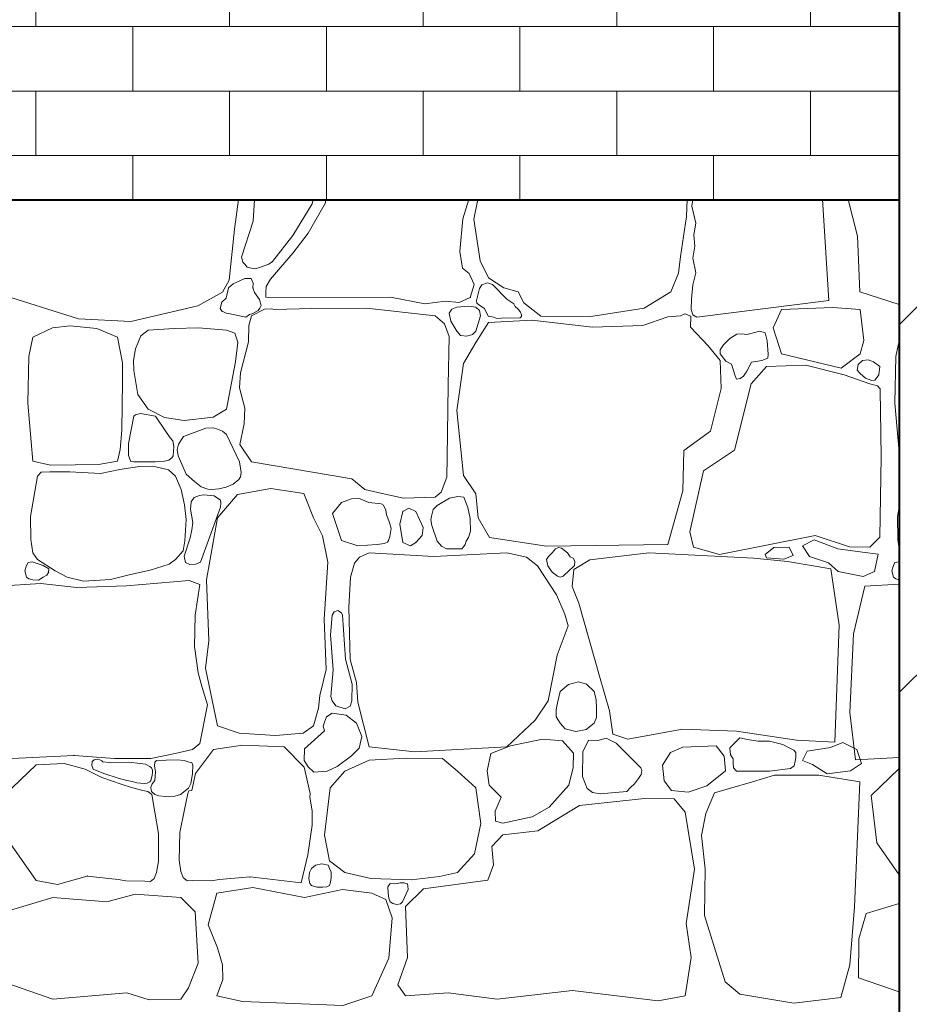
# Model space of a CAD drawing. Header units: millimetres. Extents: x 67877 to 166263, y -957 to 33454.
# Tile 25 of 98: x 76717 to 77641, y 3525 to 4547. Entities that reach past the tile are written whole.
import ezdxf

# ---------------------------------------------------------------- set-up
doc = ezdxf.new("R2010")
doc.units = ezdxf.units.MM
doc.linetypes.add('Wipeout_Contour', pattern=[1000, 0, -1000])
for name, color, linetype, lineweight in [('0_Nr_pióra__102', 9, 'Continuous', 5), ('0_Nr_pióra__2', 8, 'Continuous', 5), ('_elementy3d_Nr_pióra__102', 9, 'Continuous', 5), ('_elementy3d_Nr_pióra__2', 8, 'Continuous', 5), ('inw_schody zewnętrzne_Nr_pióra__1', 7, 'Continuous', 13), ('inw_schody zewnętrzne_Nr_pióra__27', 7, 'Continuous', 40)]:
    doc.layers.add(name, color=color, linetype=linetype, lineweight=lineweight)
doc.layers.add('_elementy3d', color=7, linetype='Continuous')
doc.layers.add('inw_schody zewnętrzne', color=7, linetype='Continuous')

# ---------------------------------------------------------------- blocks, each defined once
blk = doc.blocks.new('*X24', base_point=(739731.4, 4226.7))
at = {"layer": '_elementy3d_Nr_pióra__102', "linetype": 'Continuous'}
for p, q in [((765206.4, 1498), (765202.2, 1467)), ((765222.8, 1498), (765221.6, 1475.4)), ((765262.7, 1460.6), (765282.8, 1493.5)), ((765296.6, 1494.5), (765278.6, 1462.8)), ((765282.8, 1493.5), (765283.7, 1498)), ((765296.8, 1498), (765296.6, 1494.5)), ((765439.1, 1477.9), (765445.6, 1498)), ((765454.9, 1498), (765450.5, 1477.4)), ((765671.6, 1480.1), (765672.1, 1498)), ((765678.1, 1498), (765677, 1490.9)), ((765819.1, 1393), (765812.8, 1498)), ((765849, 1459.9), (765839.4, 1498)), ((765677, 1490.9), (765681, 1473.4)), ((765221.6, 1475.4), (765209.6, 1438)), ((765436.1, 1444), (765439.1, 1477.9)), ((765450.5, 1477.4), (765457.4, 1434.1)), ((765665.2, 1438.8), (765671.6, 1480.1)), ((765681, 1473.4), (765679.1, 1461.3)), ((765202.2, 1467), (765196.6, 1414)), ((765278.6, 1462.8), (765262.7, 1442)), ((765241.7, 1433.6), (765262.7, 1460.6)), ((765679.1, 1461.3), (765680.2, 1449.4)), ((765851.3, 1401.9), (765849, 1459.9)), ((765262.7, 1442), (765239.7, 1415.3)), ((765438.8, 1426.6), (765436.1, 1444)), ((765680.2, 1449.4), (765678, 1437)), ((765209.6, 1438), (765210.9, 1432.7)), ((765210.9, 1432.7), (765212.9, 1430.6)), ((765237.8, 1430.8), (765241.7, 1433.6)), ((765457.4, 1434.1), (765465.8, 1416.7)), ((765663.2, 1421.4), (765665.2, 1438.8)), ((765678, 1437), (765681.3, 1421.8)), ((765212.9, 1430.6), (765215.2, 1427.6)), ((765215.2, 1427.6), (765218, 1427.1)), ((765218, 1427.1), (765223.5, 1426)), ((765223.5, 1426), (765228, 1427.4)), ((765228, 1427.4), (765237.8, 1430.8)), ((765445.8, 1421.2), (765438.8, 1426.6)), ((765451, 1409.8), (765445.8, 1421.2)), ((765655.3, 1402.1), (765663.2, 1421.4)), ((765681.3, 1421.8), (765677.9, 1409.4)), ((765196.6, 1414), (765189.9, 1401.6)), ((765207.8, 1413.6), (765200.7, 1410.5)), ((765213, 1415.9), (765207.8, 1413.6)), ((765219.6, 1415.7), (765213, 1415.9)), ((765221.7, 1410.9), (765219.6, 1415.7)), ((765221.4, 1406.1), (765221.7, 1410.9)), ((765239.7, 1415.3), (765235.2, 1407.7)), ((765465, 1411.4), (765459, 1409.3)), ((765470.2, 1409.8), (765465, 1411.4)), ((765465.8, 1416.7), (765481.9, 1406.1)), ((765040.3, 1373.9), (764951.3, 1401.9)), ((765189.9, 1401.6), (765164.3, 1387.5)), ((765196, 1406.1), (765193.6, 1395.3)), ((765200.7, 1410.5), (765196, 1406.1)), ((765223.1, 1401.2), (765221.4, 1406.1)), ((765228.3, 1394.2), (765223.1, 1401.2)), ((765234.7, 1401.4), (765234.6, 1396.6)), ((765235.2, 1407.7), (765234.7, 1401.4)), ((765447, 1396.2), (765451, 1409.8)), ((765456.7, 1405.6), (765453.6, 1393.2)), ((765459, 1409.3), (765456.7, 1405.6)), ((765484.8, 1394.5), (765470.2, 1409.8)), ((765481.9, 1406.1), (765496.8, 1402.1)), ((765496.8, 1402.1), (765502.5, 1390.5)), ((765627.5, 1385), (765655.3, 1402.1)), ((765677.9, 1409.4), (765676.8, 1394.3)), ((765892.2, 1389), (765851.3, 1401.9)), ((765188.9, 1391.4), (765187.4, 1384.8)), ((765193.6, 1395.3), (765188.9, 1391.4)), ((765229.8, 1388), (765228.3, 1394.2)), ((765234.6, 1396.6), (765237.2, 1396.2)), ((765237.2, 1396.2), (765364, 1396.4)), ((765364, 1396.4), (765399.9, 1389.5)), ((765399.9, 1389.5), (765421.2, 1392.5)), ((765421.2, 1392.5), (765435.3, 1391)), ((765435.3, 1391), (765447, 1396.2)), ((765453.6, 1393.2), (765453.8, 1390.2)), ((765487.9, 1392.2), (765484.8, 1394.5)), ((765492.2, 1389.5), (765487.9, 1392.2)), ((765502.5, 1390.5), (765520.1, 1376.9)), ((765676.8, 1394.3), (765676.3, 1383.6)), ((765682.3, 1375.9), (765819.1, 1393)), ((765164.3, 1387.5), (765094.5, 1371.3)), ((765187.4, 1384.8), (765189.4, 1381.6)), ((765189.4, 1381.6), (765190.7, 1381.2)), ((765190.7, 1381.2), (765193.4, 1379.8)), ((765233.5, 1384), (765219.9, 1377.1)), ((765221.4, 1379.6), (765226.9, 1382.6)), ((765226.9, 1382.6), (765228.6, 1385.1)), ((765228.6, 1385.1), (765229.8, 1388)), ((765240.4, 1384.4), (765233.5, 1384)), ((765243.6, 1383.8), (765240.4, 1384.4)), ((765282, 1384.8), (765243.6, 1383.8)), ((765339.3, 1385), (765282, 1384.8)), ((765410.6, 1377.1), (765339.3, 1385)), ((765427.7, 1384), (765425, 1380)), ((765425, 1380), (765426.7, 1371.5)), ((765432.9, 1386), (765427.7, 1384)), ((765445.5, 1387.3), (765432.9, 1386)), ((765452.9, 1386), (765445.5, 1387.3)), ((765456.5, 1382.6), (765452.9, 1386)), ((765453.8, 1390.2), (765455.7, 1388.5)), ((765455.7, 1388.5), (765461.8, 1384.8)), ((765457.5, 1377.2), (765456.5, 1382.6)), ((765461.8, 1384.8), (765465.7, 1376.8)), ((765493.7, 1386.7), (765492.2, 1389.5)), ((765496.8, 1384.1), (765493.7, 1386.7)), ((765499, 1380.9), (765496.8, 1384.1)), ((765500.3, 1378.2), (765499, 1380.9)), ((765572.1, 1376.4), (765627.5, 1385)), ((765676.3, 1383.6), (765678, 1378)), ((765770, 1383.6), (765761.4, 1364.6)), ((765823.3, 1385.6), (765770, 1383.6)), ((765851.7, 1383.6), (765823.3, 1385.6)), ((765855.7, 1351.4), (765851.7, 1383.6)), ((765094.5, 1371.3), (765040.3, 1373.9)), ((765193.4, 1379.8), (765196, 1379.6)), ((765196, 1379.6), (765213.8, 1375.6)), ((765213.8, 1375.6), (765217.8, 1378.5)), ((765219.9, 1377.1), (765217, 1367.2)), ((765217.8, 1378.5), (765221.4, 1379.6)), ((765420.1, 1368.7), (765410.6, 1377.1)), ((765426.7, 1371.5), (765432.9, 1361.3)), ((765452.9, 1361.3), (765457.5, 1377.2)), ((765465.8, 1370.2), (765452.9, 1349.6)), ((765465.7, 1376.8), (765471.2, 1375.6)), ((765510.9, 1372.7), (765465.8, 1370.2)), ((765471.2, 1375.6), (765474.6, 1374.3)), ((765474.6, 1374.3), (765479.5, 1374.6)), ((765479.5, 1374.6), (765498.9, 1375.1)), ((765498.9, 1375.1), (765500.3, 1376.3)), ((765500.3, 1376.3), (765500.3, 1378.2)), ((765573.8, 1365.5), (765510.9, 1372.7)), ((765520.1, 1376.9), (765572.1, 1376.4)), ((765652.1, 1376.1), (765626.1, 1367.2)), ((765665.1, 1377), (765652.1, 1376.1)), ((765669.6, 1379.3), (765665.1, 1377)), ((765675.9, 1376.6), (765669.6, 1379.3)), ((765675.6, 1365.5), (765675.9, 1376.6)), ((765678, 1378), (765682.3, 1375.9)), ((765013.4, 1364.6), (764993, 1355.1)), ((765031.6, 1366.7), (765013.4, 1364.6)), ((765059.4, 1364), (765031.6, 1366.7)), ((765080.8, 1355.1), (765059.4, 1364)), ((765112.5, 1362.2), (765105.1, 1356.3)), ((765139.5, 1364), (765112.5, 1362.2)), ((765164.7, 1364.8), (765139.5, 1364)), ((765194, 1362.2), (765164.7, 1364.8)), ((765202.7, 1359), (765194, 1362.2)), ((765217, 1367.2), (765216.7, 1350)), ((765425.2, 1355.7), (765420.1, 1368.7)), ((765432.9, 1361.3), (765436.9, 1356.6)), ((765449.4, 1357.9), (765452.9, 1361.3)), ((765626.1, 1367.2), (765573.8, 1365.5)), ((765693.9, 1345.9), (765675.6, 1365.5)), ((765747.5, 1361.3), (765734.1, 1357.8)), ((765753.1, 1359.4), (765747.5, 1361.3)), ((765761.4, 1364.6), (765770, 1337.6)), ((764993, 1355.1), (764988.7, 1334.9)), ((765086, 1328.3), (765080.8, 1355.1)), ((765105.1, 1356.3), (765099.5, 1342.7)), ((765205.8, 1349.7), (765202.7, 1359)), ((765203.4, 1329.2), (765205.8, 1349.7)), ((765216.7, 1350), (765208.5, 1317.9)), ((765423.9, 1305.2), (765425.2, 1355.7)), ((765436.9, 1356.6), (765443.4, 1355.9)), ((765452.9, 1349.6), (765440.1, 1327.8)), ((765443.4, 1355.9), (765449.4, 1357.9)), ((765716.5, 1353.6), (765709.8, 1346.9)), ((765723.8, 1358.2), (765716.5, 1353.6)), ((765728.4, 1358.3), (765723.8, 1358.2)), ((765734.1, 1357.8), (765728.4, 1358.3)), ((765755.3, 1351), (765753.1, 1359.4)), ((765756.2, 1337.4), (765755.3, 1351)), ((765851.7, 1337.6), (765855.7, 1351.4)), ((765892.2, 1351.3), (765888.7, 1334.9)), ((765099.5, 1342.7), (765097.4, 1330.6)), ((765706.3, 1330.8), (765693.9, 1345.9)), ((765709.8, 1346.9), (765706.3, 1341.8)), ((765706.3, 1341.8), (765706.3, 1337.6)), ((764988.7, 1334.9), (764987.8, 1286.4)), ((765097.4, 1330.6), (765097.7, 1320.5)), ((765194, 1280.2), (765203.4, 1329.2)), ((765706.3, 1337.6), (765712.2, 1330)), ((765707.3, 1301.8), (765706.3, 1330.8)), ((765712.2, 1330), (765718.2, 1327)), ((765734.1, 1319.6), (765739.1, 1328.9)), ((765739.1, 1328.9), (765749.7, 1330.7)), ((765749.7, 1330.7), (765755.9, 1333.3)), ((765755.9, 1333.3), (765756.2, 1337.4)), ((765770, 1337.6), (765831.9, 1322.9)), ((765831.9, 1322.9), (765851.7, 1337.6)), ((765849.6, 1326.7), (765854, 1330.7)), ((765854, 1330.7), (765860, 1331.4)), ((765860, 1331.4), (765865.5, 1329.5)), ((765865.5, 1329.5), (765872.2, 1324.4)), ((765888.7, 1334.9), (765887.8, 1286.4)), ((765085.8, 1308.5), (765086, 1328.3)), ((765097.7, 1320.5), (765101.7, 1295.3)), ((765440.1, 1327.8), (765432.9, 1279)), ((765718.2, 1327), (765721.9, 1314.7)), ((765730.6, 1314.6), (765734.1, 1319.6)), ((765754.4, 1324.4), (765738.5, 1306.5)), ((765795.5, 1325.8), (765754.4, 1324.4)), ((765835.1, 1315.7), (765795.5, 1325.8)), ((765848.6, 1320.8), (765849.6, 1326.7)), ((765851.7, 1317.1), (765848.6, 1320.8)), ((765872.2, 1324.4), (765871, 1315.8)), ((765085.1, 1258.3), (765085.8, 1308.5)), ((765208.5, 1317.9), (765207.5, 1302.3)), ((765721.9, 1314.7), (765723.3, 1311.4)), ((765723.3, 1311.4), (765727.2, 1311.9)), ((765727.2, 1311.9), (765730.6, 1314.6)), ((765861.9, 1306.5), (765835.1, 1315.7)), ((765857.2, 1312.4), (765851.7, 1317.1)), ((765863.9, 1310), (765857.2, 1312.4)), ((765866.9, 1310.4), (765863.9, 1310)), ((765868.5, 1312.1), (765866.9, 1310.4)), ((765871, 1315.8), (765868.5, 1312.1)), ((765207.5, 1302.3), (765212.9, 1281.3)), ((765423.1, 1229.9), (765423.9, 1305.2)), ((765696.2, 1257.5), (765707.3, 1301.8)), ((765738.5, 1306.5), (765721.2, 1237.7)), ((765869.9, 1304.3), (765861.9, 1306.5)), ((765872.4, 1301.2), (765869.9, 1304.3)), ((765872.5, 1298.8), (765872.4, 1301.2)), ((765872.8, 1278.5), (765872.5, 1298.8)), ((765101.7, 1295.3), (765112.5, 1280.2)), ((764987.8, 1286.4), (764993, 1226.2)), ((765112.5, 1280.2), (765129.4, 1271.6)), ((765179.9, 1271.9), (765194, 1280.2)), ((765212.9, 1281.3), (765212.1, 1264.9)), ((765432.9, 1279), (765439.8, 1211.4)), ((765873.7, 1230.7), (765872.8, 1278.5)), ((765887.8, 1286.4), (765892.2, 1235.5)), ((765097.7, 1273.1), (765092.3, 1244.7)), ((765099.5, 1274.3), (765097.7, 1273.1)), ((765104.7, 1275.8), (765099.5, 1274.3)), ((765120.3, 1273.1), (765104.7, 1275.8)), ((765130.9, 1257), (765120.3, 1273.1)), ((765129.4, 1271.6), (765149.9, 1268.4)), ((765149.9, 1268.4), (765179.9, 1271.9)), ((765083.6, 1238.3), (765085.1, 1258.3)), ((765172.3, 1260.5), (765149.3, 1252)), ((765179.9, 1260.8), (765172.3, 1260.5)), ((765184.7, 1259.6), (765179.9, 1260.8)), ((765189.7, 1257.4), (765184.7, 1259.6)), ((765193.9, 1254), (765189.7, 1257.4)), ((765212.1, 1264.9), (765207.7, 1243.4)), ((765668.7, 1237.2), (765696.2, 1257.5)), ((765135.5, 1250.6), (765130.9, 1257)), ((765138.2, 1247.4), (765135.5, 1250.6)), ((765139.1, 1241.4), (765138.2, 1247.4)), ((765149.3, 1252), (765144, 1243.9)), ((765207.4, 1225.4), (765193.9, 1254)), ((765080.8, 1226.2), (765083.6, 1238.3)), ((765092.3, 1244.7), (765092.2, 1232.5)), ((765138.4, 1231.6), (765139.1, 1241.4)), ((765144, 1243.9), (765142.7, 1238.5)), ((765142.7, 1238.5), (765143.7, 1231.8)), ((765207.7, 1243.4), (765219.9, 1225.5)), ((765667.7, 1195.3), (765668.7, 1237.2)), ((765721.2, 1237.7), (765689, 1216.1)), ((765092.2, 1232.5), (765093.7, 1228.3)), ((765093.7, 1228.3), (765094.7, 1225.9)), ((765129.6, 1226.2), (765133.9, 1227.3)), ((765133.9, 1227.3), (765137.2, 1229.6)), ((765137.2, 1229.6), (765138.4, 1231.6)), ((765143.7, 1231.8), (765152, 1212.7)), ((765422.7, 1209.7), (765423.1, 1229.9)), ((765872.3, 1147.3), (765873.7, 1230.7)), ((764993, 1226.2), (765011.3, 1222.1)), ((765011.3, 1222.1), (765036.7, 1222.5)), ((765036.7, 1222.5), (765060.9, 1222.6)), ((765060.9, 1222.6), (765080.8, 1226.2)), ((765083.2, 1217.7), (765063.2, 1213.3)), ((765103.5, 1220.6), (765083.2, 1217.7)), ((765094.7, 1225.9), (765097.7, 1225.4)), ((765097.7, 1225.4), (765120.3, 1225.4)), ((765120.6, 1220.3), (765103.5, 1220.6)), ((765120.3, 1225.4), (765129.6, 1226.2)), ((765133.8, 1217.3), (765120.6, 1220.3)), ((765140.9, 1210.5), (765133.8, 1217.3)), ((765209.1, 1214.5), (765207.4, 1225.4)), ((765219.9, 1225.5), (765323.9, 1207.8)), ((764997.8, 1210.5), (764990.5, 1168.7)), ((765001.5, 1214.7), (764997.8, 1210.5)), ((765010.5, 1215), (765001.5, 1214.7)), ((765031.4, 1215.3), (765010.5, 1215)), ((765063.2, 1213.3), (765031.4, 1215.3)), ((765146.8, 1196.9), (765140.9, 1210.5)), ((765152, 1212.7), (765160.8, 1205)), ((765200.7, 1202.3), (765206.7, 1207.2)), ((765206.7, 1207.2), (765208.5, 1209.8)), ((765208.5, 1209.8), (765209.1, 1214.5)), ((765323.9, 1207.8), (765337.6, 1196.9)), ((765416.6, 1194), (765422.7, 1209.7)), ((765439.8, 1211.4), (765452.7, 1192.3)), ((765689, 1216.1), (765674.9, 1153)), ((765150.2, 1180.8), (765146.8, 1196.9)), ((765160.8, 1205), (765167.7, 1199.6)), ((765167.7, 1199.6), (765174.6, 1197.1)), ((765174.6, 1197.1), (765178.8, 1196.8)), ((765178.8, 1196.8), (765186, 1197.4)), ((765186, 1197.4), (765193.6, 1199.2)), ((765193.6, 1199.2), (765200.7, 1202.3)), ((765239.9, 1198), (765205.3, 1191.6)), ((765274.1, 1192.6), (765239.9, 1198)), ((765337.6, 1196.9), (765355.4, 1192.8)), ((765160.4, 1188.5), (765157.3, 1184.1)), ((765165.7, 1190.6), (765160.4, 1188.5)), ((765170.4, 1191.2), (765165.7, 1190.6)), ((765181, 1190.1), (765170.4, 1191.2)), ((765187.8, 1185.6), (765181, 1190.1)), ((765205.3, 1191.6), (765184.7, 1167.3)), ((765284.3, 1167.3), (765274.1, 1192.6)), ((765323.8, 1187), (765313.2, 1183.4)), ((765331.8, 1187.6), (765323.8, 1187)), ((765333.5, 1186.9), (765331.8, 1187.6)), ((765341.5, 1183.4), (765333.5, 1186.9)), ((765355.4, 1192.8), (765377.5, 1187.8)), ((765377.5, 1187.8), (765410.6, 1188.9)), ((765410.6, 1188.9), (765416.6, 1194)), ((765425.3, 1187.7), (765412.6, 1180.2)), ((765434, 1189.6), (765425.3, 1187.7)), ((765440.2, 1188.8), (765434, 1189.6)), ((765442.8, 1182.7), (765440.2, 1188.8)), ((765452.7, 1192.3), (765455.2, 1167.3)), ((765652.1, 1139.8), (765667.7, 1195.3)), ((765152.1, 1165.6), (765150.2, 1180.8)), ((765157.3, 1184.1), (765156.6, 1176.5)), ((765156.6, 1176.5), (765158.9, 1162.5)), ((765166.9, 1121.5), (765187.6, 1178.5)), ((765187.6, 1178.5), (765188, 1182.8)), ((765188, 1182.8), (765187.8, 1185.6)), ((765313.2, 1183.4), (765304.1, 1171.8)), ((765354.4, 1181.9), (765341.5, 1183.4)), ((765356.8, 1180.7), (765354.4, 1181.9)), ((765359.2, 1175.2), (765356.8, 1180.7)), ((765383.2, 1177.3), (765377.1, 1174)), ((765390.3, 1174), (765383.2, 1177.3)), ((765408.5, 1175.9), (765406.9, 1170.6)), ((765412.6, 1180.2), (765408.5, 1175.9)), ((765444.6, 1178), (765442.8, 1182.7)), ((765446.7, 1166.7), (765444.6, 1178)), ((765892.2, 1178.6), (765890.5, 1168.7)), ((764990.5, 1168.7), (764990.8, 1144.9)), ((765150.5, 1143.5), (765152.1, 1165.6)), ((765184.7, 1167.3), (765173.1, 1102.9)), ((765293.4, 1148.7), (765284.3, 1167.3)), ((765304.1, 1171.8), (765313.2, 1144)), ((765360.1, 1170.5), (765359.2, 1175.2)), ((765363.2, 1162.4), (765360.1, 1170.5)), ((765377.1, 1174), (765373.9, 1160.9)), ((765398.2, 1157.2), (765390.3, 1174)), ((765406.9, 1170.6), (765406.2, 1165.3)), ((765447.2, 1153.4), (765446.7, 1166.7)), ((765455.2, 1167.3), (765466.8, 1147)), ((765890.5, 1168.7), (765890.8, 1144.9)), ((765158.9, 1162.5), (765157.8, 1155)), ((765364.8, 1156.4), (765363.2, 1162.4)), ((765363.5, 1148), (765364.8, 1156.4)), ((765373.9, 1160.9), (765377.1, 1141.8)), ((765397, 1149.2), (765398.2, 1157.2)), ((765406.2, 1165.3), (765407.1, 1159.4)), ((765407.1, 1159.4), (765412.6, 1143.1)), ((764990.8, 1144.9), (764992.8, 1130.9)), ((765156.2, 1146.5), (765150.1, 1127.6)), ((765157.8, 1155), (765156.2, 1146.5)), ((765299.1, 1121.5), (765293.4, 1148.7)), ((765362, 1144), (765363.5, 1148)), ((765390.3, 1141.8), (765397, 1149.2)), ((765442.8, 1143.1), (765445, 1146.9)), ((765445, 1146.9), (765447.2, 1153.4)), ((765466.8, 1147), (765526, 1137.9)), ((765674.9, 1153), (765678.6, 1136.9)), ((765705.8, 1129.4), (765804.9, 1149.2)), ((765804.9, 1149.2), (765840.6, 1137.4)), ((765861.9, 1136.9), (765872.3, 1147.3)), ((765890.8, 1144.9), (765892.2, 1135.1)), ((765148.9, 1133), (765150.5, 1143.5)), ((765313.2, 1144), (765330.1, 1138.3)), ((765330.1, 1138.3), (765350.4, 1139.6)), ((765350.4, 1139.6), (765357.5, 1140.8)), ((765357.5, 1140.8), (765361, 1142.2)), ((765361, 1142.2), (765362, 1144)), ((765377.1, 1141.8), (765385, 1138.5)), ((765385, 1138.5), (765390.3, 1141.8)), ((765412.6, 1143.1), (765417.2, 1138.1)), ((765417.2, 1138.1), (765422.4, 1135.2)), ((765422.4, 1135.2), (765429.9, 1135.2)), ((765429.9, 1135.2), (765438.1, 1135.3)), ((765438.1, 1135.3), (765439.8, 1137.4)), ((765439.8, 1137.4), (765441.5, 1139.7)), ((765441.5, 1139.7), (765442.8, 1143.1)), ((765526, 1137.9), (765652.1, 1139.8)), ((765535.3, 1135.2), (765531.9, 1130.9)), ((765538.4, 1136.5), (765535.3, 1135.2)), ((765541.6, 1135.9), (765538.4, 1136.5)), ((765548, 1130.9), (765541.6, 1135.9)), ((765678.6, 1136.9), (765705.8, 1129.4)), ((765753.1, 1129.2), (765762.2, 1136.6)), ((765762.2, 1136.6), (765778.1, 1137.1)), ((765778.1, 1137.1), (765782.2, 1128.3)), ((765804, 1144.5), (765791.9, 1138.3)), ((765791.9, 1138.3), (765799, 1127.1)), ((765828.7, 1135.1), (765804, 1144.5)), ((765854, 1131.6), (765828.7, 1135.1)), ((765840.6, 1137.4), (765861.9, 1136.9)), ((764992.8, 1130.9), (764997.8, 1124)), ((765140.9, 1124), (765148.9, 1133)), ((765150.1, 1127.6), (765151.5, 1121.2)), ((765332.1, 1126.5), (765326.9, 1120.5)), ((765342, 1130.9), (765332.1, 1126.5)), ((765409.3, 1127.2), (765342, 1130.9)), ((765484.8, 1130.9), (765409.3, 1127.2)), ((765505.4, 1126.5), (765484.8, 1130.9)), ((765516.8, 1117.5), (765505.4, 1126.5)), ((765528.3, 1127.2), (765526.2, 1124)), ((765531.9, 1130.9), (765528.3, 1127.2)), ((765550.8, 1127), (765548, 1130.9)), ((765553.7, 1125.5), (765550.8, 1127)), ((765555.6, 1122.3), (765553.7, 1125.5)), ((765632.3, 1130.9), (765571.1, 1123.7)), ((765741.5, 1125.5), (765632.3, 1130.9)), ((765776.4, 1122.2), (765741.5, 1125.5)), ((765754.5, 1126), (765753.1, 1129.2)), ((765772.5, 1124.5), (765754.5, 1126)), ((765782.2, 1128.3), (765772.5, 1124.5)), ((765799, 1127.1), (765818.7, 1120.7)), ((765870.5, 1129.8), (765854, 1131.6)), ((765866.7, 1111.8), (765870.5, 1129.8)), ((764986.2, 1117.9), (764984.6, 1112.4)), ((764987.9, 1121), (764986.2, 1117.9)), ((764992, 1121.6), (764987.9, 1121)), ((765003.7, 1117.9), (764992, 1121.6)), ((764997.8, 1124), (765016.1, 1112.5)), ((765009.3, 1114.3), (765003.7, 1117.9)), ((765009, 1110.6), (765009.3, 1114.3)), ((765114.8, 1113), (765134.3, 1119.3)), ((765134.3, 1119.3), (765140.9, 1124)), ((765151.5, 1121.2), (765155.7, 1119)), ((765155.7, 1119), (765161.9, 1119.3)), ((765161.9, 1119.3), (765166.9, 1121.5)), ((765295.4, 1062.3), (765299.1, 1121.5)), ((765326.9, 1120.5), (765322.7, 1105.7)), ((765536.4, 1087.6), (765516.8, 1117.5)), ((765526.2, 1124), (765527.4, 1117.7)), ((765527.4, 1117.7), (765531.9, 1111.1)), ((765548, 1111.1), (765555.1, 1118)), ((765571.1, 1123.7), (765554.5, 1113.8)), ((765555.1, 1118), (765555.6, 1122.3)), ((765821.2, 1114.4), (765776.4, 1122.2)), ((765818.7, 1120.7), (765829, 1111.8)), ((765830.1, 1056.1), (765821.2, 1114.4)), ((765886.2, 1117.9), (765884.6, 1112.4)), ((765887.9, 1121), (765886.2, 1117.9)), ((765892, 1121.6), (765887.9, 1121)), ((765892.2, 1121.5), (765892, 1121.6)), ((764984.6, 1112.4), (764986.2, 1105.8)), ((764986.2, 1105.8), (764988.7, 1104)), ((764988.7, 1104), (764992.7, 1103.1)), ((764998.6, 1102.8), (765003.7, 1105.8)), ((765003.7, 1105.8), (765007.4, 1107.9)), ((765007.4, 1107.9), (765009, 1110.6)), ((765016.1, 1112.5), (765028.4, 1105.8)), ((765028.4, 1105.8), (765045.4, 1101.8)), ((765073.3, 1103.4), (765094.3, 1108.5)), ((765094.3, 1108.5), (765114.8, 1113)), ((765322.7, 1105.7), (765320.9, 1074.4)), ((765531.9, 1111.1), (765537.5, 1106.7)), ((765537.5, 1106.7), (765540.4, 1105.9)), ((765540.4, 1105.9), (765543.3, 1106.7)), ((765543.3, 1106.7), (765545.4, 1108.8)), ((765545.4, 1108.8), (765548, 1111.1)), ((765554.5, 1113.8), (765552.7, 1096.2)), ((765829, 1111.8), (765854.9, 1106.5)), ((765854.9, 1106.5), (765866.7, 1111.8)), ((765884.6, 1112.4), (765886.2, 1105.8)), ((765886.2, 1105.8), (765888.7, 1104)), ((765888.7, 1104), (765892.2, 1103.2)), ((765001.3, 1099.3), (764956.5, 1096.5)), ((764992.7, 1103.1), (764998.6, 1102.8)), ((765038.6, 1095.1), (765001.3, 1099.3)), ((765090.1, 1096.8), (765038.6, 1095.1)), ((765045.4, 1101.8), (765073.3, 1103.4)), ((765155.3, 1102.4), (765090.1, 1096.8)), ((765166.2, 1098.3), (765155.3, 1102.4)), ((765161.2, 1066.2), (765166.2, 1098.3)), ((765173.1, 1102.9), (765175.5, 1039.8)), ((765552.7, 1096.2), (765559.8, 1078.7)), ((765856.5, 1096.5), (765844.8, 1046.8)), ((765892.2, 1098.7), (765856.5, 1096.5)), ((765545.1, 1067.3), (765536.4, 1087.6)), ((765320.9, 1074.4), (765322.2, 1020.2)), ((765559.8, 1078.7), (765581.2, 1002.9)), ((765160.7, 1033.7), (765161.2, 1066.2)), ((765303.6, 1066.2), (765301.8, 1046.1)), ((765305.5, 1069.8), (765303.6, 1066.2)), ((765309.4, 1071.2), (765305.5, 1069.8)), ((765313.2, 1068.7), (765309.4, 1071.2)), ((765314.2, 1066.2), (765313.2, 1068.7)), ((765317.4, 1020.8), (765314.2, 1066.2)), ((765548.5, 1055.4), (765545.1, 1067.3)), ((765297.4, 1009.8), (765295.4, 1062.3)), ((765537.1, 1024.9), (765548.5, 1055.4)), ((765825.4, 934.5), (765830.1, 1056.1)), ((765301.8, 1046.1), (765304.5, 1009.6)), ((765844.8, 1046.8), (765840.9, 965.4)), ((765164.5, 1006.5), (765160.7, 1033.7)), ((765175.5, 1039.8), (765172.1, 1011.3)), ((765527.7, 977.4), (765537.1, 1024.9)), ((765324.2, 994.8), (765317.4, 1020.8)), ((765322.2, 1020.2), (765328.8, 996.4)), ((765168.7, 991.4), (765164.5, 1006.5)), ((765172.1, 1011.3), (765184.7, 951.3)), ((765290.7, 982.8), (765297.4, 1009.8)), ((765304.5, 1009.6), (765302.3, 982)), ((765581.2, 1002.9), (765591.6, 967.2)), ((765324, 977.4), (765324.2, 994.8)), ((765328.8, 996.4), (765330.1, 975.9)), ((765549, 994.4), (765540.2, 987.2)), ((765559.2, 997.3), (765549, 994.4)), ((765567.5, 994.8), (765559.2, 997.3)), ((765575.5, 987.2), (765567.5, 994.8)), ((765174, 973.4), (765168.7, 991.4)), ((765289.5, 969.9), (765290.7, 982.8)), ((765302.3, 982), (765303.6, 977.4)), ((765540.2, 987.2), (765537.4, 975.5)), ((765577.8, 978.6), (765575.5, 987.2)), ((765166.2, 933), (765174, 973.4)), ((765303.6, 977.4), (765307.3, 972.2)), ((765307.3, 972.2), (765317.2, 969.1)), ((765317.2, 969.1), (765322.3, 971.8)), ((765322.3, 971.8), (765324, 977.4)), ((765330.1, 975.9), (765342, 929.6)), ((765514.4, 957.3), (765527.7, 977.4)), ((765537.4, 975.5), (765536.3, 968.3)), ((765578, 969.2), (765577.8, 978.6)), ((765284.3, 951.3), (765289.5, 969.9)), ((765303.6, 964.6), (765297.6, 960.7)), ((765311, 963.7), (765303.6, 964.6)), ((765318, 962.6), (765311, 963.7)), ((765329, 954.3), (765318, 962.6)), ((765536.3, 968.3), (765536.2, 960.8)), ((765578.1, 960.2), (765578, 969.2)), ((765591.6, 967.2), (765595.1, 942.7)), ((765840.9, 965.4), (765846.9, 916.3)), ((765184.7, 951.3), (765207, 943.7)), ((765273.4, 943.7), (765284.3, 951.3)), ((765295.7, 955.3), (765294.4, 951.1)), ((765294.4, 951.1), (765295.7, 946.1)), ((765297.6, 960.7), (765295.7, 955.3)), ((765334.4, 940.3), (765329, 954.3)), ((765484.8, 929.6), (765514.4, 957.3)), ((765536.2, 960.8), (765540.2, 954.1)), ((765540.2, 954.1), (765545.5, 948.4)), ((765567.3, 947.7), (765575.5, 954.1)), ((765575.5, 954.1), (765578.1, 960.2)), ((765207, 943.7), (765244.6, 941.4)), ((765244.6, 941.4), (765273.4, 943.7)), ((765295.7, 946.1), (765275, 927.7)), ((765545.5, 948.4), (765556.6, 945.7)), ((765556.6, 945.7), (765567.3, 947.7)), ((765595.1, 942.7), (765610.7, 937.5)), ((765610.7, 937.5), (765667.2, 947.9)), ((765667.2, 947.9), (765723.4, 945.9)), ((765723.4, 945.9), (765785.6, 936.5)), ((765158.7, 927), (765166.2, 933)), ((765180.5, 926.8), (765210.5, 931.5)), ((765210.5, 931.5), (765253.6, 929.6)), ((765331.6, 928.2), (765334.4, 940.3)), ((765488.8, 930.8), (765468.3, 922.6)), ((765521.8, 937.7), (765488.8, 930.8)), ((765542.8, 936), (765521.8, 937.7)), ((765554, 923.1), (765542.8, 936)), ((765569.6, 936.7), (765564, 924.4)), ((765579.3, 936.4), (765569.6, 936.7)), ((765587.9, 938.6), (765579.3, 936.4)), ((765598.3, 933.5), (765587.9, 938.6)), ((765624.1, 907.8), (765598.3, 933.5)), ((765702.3, 930.8), (765667.7, 929.3)), ((765710.5, 920.1), (765702.3, 930.8)), ((765723.4, 935.7), (765716.5, 928.6)), ((765726.9, 939.1), (765723.4, 935.7)), ((765734.8, 937.3), (765726.9, 939.1)), ((765745.5, 935.5), (765734.8, 937.3)), ((765757.6, 935.7), (765745.5, 935.5)), ((765771.3, 932.1), (765757.6, 935.7)), ((765777.2, 928.9), (765771.3, 932.1)), ((765785.6, 936.5), (765825.4, 934.5)), ((765820.8, 928.8), (765833.8, 934.3)), ((765833.8, 934.3), (765848.3, 927)), ((764946.9, 916.3), (765035.6, 920.8)), ((765035.6, 920.8), (765077.7, 917.7)), ((765115.5, 917.7), (765140.5, 922.7)), ((765140.5, 922.7), (765158.7, 927)), ((765161.6, 902.1), (765180.5, 926.8)), ((765253.6, 929.6), (765274.5, 908.5)), ((765275, 927.7), (765274.4, 915.5)), ((765308.9, 909.2), (765323.6, 920.4)), ((765323.6, 920.4), (765331.6, 928.2)), ((765342, 929.6), (765389.3, 924.6)), ((765389.3, 924.6), (765484.8, 929.6)), ((765468.3, 922.6), (765464.6, 904.7)), ((765553.7, 908.3), (765554, 923.1)), ((765564, 924.4), (765563.6, 898.8)), ((765654.8, 923.9), (765646.5, 910.5)), ((765667.7, 929.3), (765654.8, 923.9)), ((765711.9, 904.6), (765710.5, 920.1)), ((765716.5, 928.6), (765717.1, 921.5)), ((765717.1, 921.5), (765719.9, 917.3)), ((765782.8, 926.1), (765777.2, 928.9)), ((765784.9, 923.8), (765782.8, 926.1)), ((765784.9, 918.7), (765784.9, 923.8)), ((765791.9, 915.5), (765796.6, 925.2)), ((765796.6, 925.2), (765820.8, 928.8)), ((765848.3, 927), (765853, 912.2)), ((764996.3, 910.9), (764963, 879.2)), ((765025.4, 912.5), (764996.3, 910.9)), ((765047.2, 906.6), (765025.4, 912.5)), ((765054.6, 914.3), (765054, 910.4)), ((765054, 910.4), (765055.6, 906.6)), ((765056.4, 916.3), (765054.6, 914.3)), ((765060, 916.7), (765056.4, 916.3)), ((765062.5, 916.2), (765060, 916.7)), ((765064.5, 915.2), (765062.5, 916.2)), ((765065.6, 914.1), (765064.5, 915.2)), ((765072, 913.5), (765065.6, 914.1)), ((765091.9, 913.6), (765072, 913.5)), ((765077.7, 917.7), (765115.5, 917.7)), ((765104.7, 912.4), (765091.9, 913.6)), ((765109.7, 911.6), (765104.7, 912.4)), ((765114.3, 909.4), (765109.7, 911.6)), ((765119.4, 913.6), (765119.1, 909.8)), ((765119.1, 909.8), (765120.3, 903.8)), ((765121.2, 915.4), (765119.4, 913.6)), ((765123.4, 915.2), (765121.2, 915.4)), ((765131.4, 915.7), (765123.4, 915.2)), ((765142.6, 916.3), (765131.4, 915.7)), ((765149.9, 915.6), (765142.6, 916.3)), ((765155.3, 913.6), (765149.9, 915.6)), ((765157.8, 913.3), (765155.3, 913.6)), ((765159, 910.6), (765157.8, 913.3)), ((765158.6, 901.6), (765159, 910.6)), ((765274.4, 915.5), (765278.7, 908.9)), ((765342, 915.9), (765316.7, 904.3)), ((765379.6, 917.9), (765342, 915.9)), ((765418.3, 917.7), (765379.6, 917.9)), ((765433.6, 904.3), (765418.3, 917.7)), ((765646.5, 910.5), (765648.1, 894.4)), ((765719.9, 917.3), (765719.8, 912.9)), ((765719.8, 912.9), (765720.4, 907.9)), ((765779.3, 907.2), (765783.3, 909.9)), ((765783.3, 909.9), (765784.4, 914.7)), ((765784.4, 914.7), (765784.9, 918.7)), ((765802.4, 911.2), (765791.9, 915.5)), ((765817.6, 901.8), (765802.4, 911.2)), ((765853, 912.2), (765841.8, 904.7)), ((765846.9, 916.3), (765892.2, 918.6)), ((765064.4, 897.8), (765047.2, 906.6)), ((765055.6, 906.6), (765066.4, 902.1)), ((765066.4, 902.1), (765081.4, 897.2)), ((765116.1, 907.8), (765114.3, 909.4)), ((765117.2, 905.6), (765116.1, 907.8)), ((765116.1, 897), (765116.7, 900.4)), ((765116.7, 900.4), (765117, 903)), ((765117, 903), (765117.2, 905.6)), ((765120.3, 903.8), (765119.6, 894.8)), ((765157, 891.7), (765158.6, 901.6)), ((765157.8, 884.3), (765161.6, 902.1)), ((765274.5, 908.5), (765280.9, 881.1)), ((765278.7, 908.9), (765284.6, 903.2)), ((765284.6, 903.2), (765298.4, 904.3)), ((765298.4, 904.3), (765308.9, 909.2)), ((765316.7, 904.3), (765301.6, 887.2)), ((765452.9, 887), (765433.6, 904.3)), ((765464.6, 904.7), (765466.6, 889.7)), ((765549.4, 889.8), (765553.7, 908.3)), ((765621.6, 896.7), (765624.4, 900.9)), ((765625, 905.1), (765624.1, 907.8)), ((765624.4, 900.9), (765625, 905.1)), ((765692.7, 889.2), (765711.9, 904.6)), ((765720.4, 907.9), (765723.4, 904.5)), ((765723.4, 904.5), (765757.6, 904.5)), ((765762.8, 900.3), (765740, 893.4)), ((765757.6, 904.5), (765779.3, 907.2)), ((765785.8, 900.3), (765762.8, 900.3)), ((765808.8, 900.3), (765785.8, 900.3)), ((765851.4, 893.3), (765808.8, 900.3)), ((765841.8, 904.7), (765817.6, 901.8)), ((765892.2, 907), (765863, 879.2)), ((765084.4, 890.9), (765064.4, 897.8)), ((765081.4, 897.2), (765090.5, 894.8)), ((765095.4, 887.6), (765084.4, 890.9)), ((765090.5, 894.8), (765096.2, 893.8)), ((765096.2, 893.8), (765100.8, 892.3)), ((765100.8, 892.3), (765108.3, 891.6)), ((765108.3, 891.6), (765111.7, 891.9)), ((765111.7, 891.9), (765114.3, 893.2)), ((765114.3, 893.2), (765115.5, 894.8)), ((765116.8, 891.4), (765115.2, 887.4)), ((765115.5, 894.8), (765116.1, 897)), ((765119.6, 894.8), (765116.8, 891.4)), ((765154.6, 886.7), (765157, 891.7)), ((765466.6, 889.7), (765478.9, 877.5)), ((765529, 867.1), (765549.4, 889.8)), ((765563.6, 898.8), (765568.2, 886.3)), ((765613.2, 887.4), (765617.4, 891.2)), ((765617.4, 891.2), (765621.6, 896.7)), ((765648.1, 894.4), (765656, 884.2)), ((765740, 893.4), (765716, 886.5)), ((765845.8, 763.7), (765851.4, 893.3)), ((765107.2, 884.4), (765095.4, 887.6)), ((765112.3, 883.4), (765107.2, 884.4)), ((765116.3, 880.2), (765112.3, 883.4)), ((765115.2, 887.4), (765116, 883.2)), ((765116, 883.2), (765119.4, 880.2)), ((765119.4, 861.8), (765116.3, 880.2)), ((765119.4, 880.2), (765123.8, 878.9)), ((765140.1, 878.3), (765146.2, 880.2)), ((765146.2, 880.2), (765154.6, 886.7)), ((765150.1, 862.8), (765153.7, 881.1)), ((765153.7, 881.1), (765154.8, 884)), ((765154.8, 884), (765157.8, 884.3)), ((765280.9, 881.1), (765280.4, 877.4)), ((765301.6, 887.2), (765295.7, 837.9)), ((765458.1, 850), (765452.9, 887)), ((765568.2, 886.3), (765573.9, 882.1)), ((765573.9, 882.1), (765581.7, 880.8)), ((765581.7, 880.8), (765609.5, 883.4)), ((765609.5, 883.4), (765613.3, 887.6)), ((765656, 884.2), (765673.1, 882.5)), ((765673.1, 882.5), (765692.7, 889.2)), ((765700.6, 881.8), (765691.5, 860.3)), ((765716, 886.5), (765700.6, 881.8)), ((765863, 879.2), (765868.9, 830.1)), ((765123.8, 878.9), (765130.8, 878.2)), ((765130.8, 878.2), (765140.1, 878.3)), ((765280.4, 877.4), (765282.8, 863.3)), ((765478.9, 877.5), (765472.7, 862.9)), ((765627.8, 876.1), (765560.4, 868.6)), ((765658.8, 875.6), (765627.8, 876.1)), ((765670.1, 861.8), (765658.8, 875.6)), ((765123.4, 839.7), (765119.4, 861.8)), ((765145.6, 840.8), (765150.1, 862.8)), ((765282.8, 863.3), (765283, 848.4)), ((765472.7, 862.9), (765473, 852.5)), ((765511.1, 857), (765529, 867.1)), ((765560.4, 868.6), (765517.1, 842.4)), ((765679.8, 802.7), (765670.1, 861.8)), ((765691.5, 860.3), (765687, 837.7)), ((765451.4, 818.6), (765458.1, 850)), ((765473, 852.5), (765480.9, 850.3)), ((765480.9, 850.3), (765511.1, 857)), ((765123.4, 810.8), (765123.4, 839.7)), ((765144.8, 812), (765145.6, 840.8)), ((765283, 848.4), (765278.4, 817.5)), ((765517.1, 842.4), (765480.9, 838.2)), ((764968.9, 830.1), (764996.3, 790.9)), ((765295.7, 837.9), (765300.9, 811.4)), ((765480.9, 838.2), (765469.3, 826.3)), ((765687, 837.7), (765690.9, 802.9)), ((765868.9, 830.1), (765892.2, 796.7)), ((765433.6, 799.3), (765451.4, 818.6)), ((765469.3, 826.3), (765471, 807)), ((765121.3, 799.2), (765123.4, 810.8)), ((765146.5, 800.3), (765144.8, 812)), ((765278.4, 817.5), (765271.3, 788.6)), ((765292.9, 808.3), (765286.2, 806.8)), ((765299.5, 806.8), (765292.9, 808.3)), ((765300.9, 811.4), (765316.7, 799.3)), ((765118.8, 792.9), (765121.3, 799.2)), ((765148.8, 793.9), (765146.5, 800.3)), ((765280, 799.1), (765279.5, 792.8)), ((765282.3, 803.2), (765280, 799.1)), ((765286.2, 806.8), (765282.3, 803.2)), ((765300.9, 803.2), (765299.5, 806.8)), ((765302.4, 799.4), (765300.9, 803.2)), ((765302.6, 794.1), (765302.4, 799.4)), ((765316.7, 799.3), (765343.7, 792.8)), ((765415, 795.1), (765433.6, 799.3)), ((765471, 807), (765465.3, 791.3)), ((765671.1, 746.3), (765679.8, 802.7)), ((765690.9, 802.9), (765690, 754.4)), ((764996.3, 790.9), (765018.5, 786.6)), ((765018.5, 786.6), (765049.4, 795.5)), ((765049.4, 795.5), (765081.3, 791.9)), ((765081.3, 791.9), (765089.3, 790.5)), ((765089.3, 790.5), (765109.2, 790.1)), ((765109.2, 790.1), (765114.3, 789.5)), ((765114.3, 789.5), (765116.3, 790.9)), ((765116.3, 790.9), (765118.8, 792.9)), ((765151.3, 791.8), (765148.8, 793.9)), ((765153.3, 790.5), (765151.3, 791.8)), ((765158.4, 790.9), (765153.3, 790.5)), ((765178.3, 790.7), (765158.4, 790.9)), ((765186.3, 792), (765178.3, 790.7)), ((765218.3, 794.6), (765186.3, 792)), ((765271.3, 788.6), (765218.3, 794.6)), ((765279.5, 792.8), (765280.4, 787.9)), ((765280.4, 787.9), (765282.3, 785.7)), ((765300.9, 785.7), (765301.8, 789)), ((765301.8, 789), (765302.6, 794.1)), ((765343.7, 792.8), (765385.6, 791.6)), ((765363.8, 787.9), (765361.5, 784.4)), ((765369.2, 787.4), (765363.8, 787.9)), ((765374.2, 788.5), (765369.2, 787.4)), ((765378.4, 788.4), (765374.2, 788.5)), ((765379.7, 787.9), (765378.4, 788.4)), ((765381.7, 787.6), (765379.7, 787.9)), ((765382.3, 785.1), (765381.7, 787.6)), ((765385.6, 791.6), (765415, 795.1)), ((765465.3, 791.3), (765398.4, 782.2)), ((765174.8, 745), (765184, 777.7)), ((765184, 777.7), (765221.4, 783.7)), ((765221.4, 783.7), (765274.9, 773.3)), ((765274.9, 773.3), (765314.2, 781.4)), ((765282.3, 785.7), (765287.6, 783.8)), ((765287.6, 783.8), (765293.9, 783.8)), ((765293.9, 783.8), (765297.9, 784.2)), ((765297.9, 784.2), (765300.9, 785.7)), ((765314.2, 781.4), (765344.7, 777.7)), ((765344.7, 777.7), (765359.3, 771)), ((765361.5, 784.4), (765361.8, 777.8)), ((765361.8, 777.8), (765362.3, 772.5)), ((765376.6, 768.8), (765382.4, 781.7)), ((765398.4, 782.2), (765379.6, 763.9)), ((765382.4, 781.7), (765382.3, 785.1)), ((765013.5, 773.3), (764958, 756.7)), ((765069.5, 768.6), (765013.5, 773.3)), ((765099, 776.7), (765069.5, 768.6)), ((765146.6, 773.3), (765099, 776.7)), ((765161.4, 758.4), (765146.6, 773.3)), ((765359.3, 771), (765365.8, 752)), ((765362.3, 772.5), (765363.8, 768.8)), ((765363.8, 768.8), (765366.5, 766.9)), ((765366.5, 766.9), (765370.6, 766.1)), ((765374.4, 766.6), (765376.6, 768.8)), ((765892.2, 766.9), (765858, 756.7)), ((765164.6, 705.2), (765161.4, 758.4)), ((765370.6, 766.1), (765374.4, 766.6)), ((765379.6, 763.9), (765381.9, 710.9)), ((765841.1, 703.5), (765845.8, 763.7)), ((765858, 756.7), (765850.5, 730.2)), ((765365.8, 752), (765362.5, 710.4)), ((765676.3, 710.9), (765671.1, 746.3)), ((765690, 754.4), (765711.5, 685.8)), ((765184.7, 721), (765174.8, 745)), ((765850.5, 730.2), (765850, 689.9)), ((765189.9, 703.4), (765184.7, 721)), ((765362.5, 710.4), (765344.7, 671)), ((765381.9, 710.9), (765371.9, 682.6)), ((765670.1, 671), (765676.3, 710.9)), ((765154.5, 679.6), (765164.6, 705.2)), ((765190.1, 688.1), (765189.9, 703.4)), ((765831.7, 669.4), (765841.1, 703.5)), ((764950, 689.9), (765013.5, 667.8)), ((765184, 671), (765190.1, 688.1)), ((765711.5, 685.8), (765726.9, 673)), ((765850, 689.9), (765892.2, 675.2)), ((765146.6, 667.8), (765154.5, 679.6)), ((765371.9, 682.6), (765379.6, 671)), ((765475, 667.8), (765553.2, 676.7)), ((765553.2, 676.7), (765641.9, 666)), ((765013.5, 667.8), (765090.6, 674.4)), ((765090.6, 674.4), (765113.6, 667)), ((765113.6, 667), (765146.6, 667.8)), ((765210.5, 665.3), (765184, 671)), ((765254.8, 663.5), (765210.5, 665.3)), ((765344.7, 671), (765314.7, 661.1)), ((765379.6, 671), (765424, 674.2)), ((765424, 674.2), (765475, 667.8)), ((765641.9, 666), (765670.1, 671)), ((765726.9, 673), (765782.8, 663.5)), ((765782.8, 663.5), (765831.7, 669.4)), ((765314.7, 661.1), (765254.8, 663.5))]:
    blk.add_line(p, q, dxfattribs=at)
for p in [(765221.4, 1406.1), (765447, 1396.2), (765869.9, 1304.3), (765377.1, 1174), (765390.3, 1141.8), (765548, 1111.1), (765035.6, 920.8), (765049.4, 795.5), (765116.3, 790.9), (765116.3, 790.9), (765151.3, 791.8), (765151.3, 791.8), (765218.3, 794.6)]:
    blk.add_point(p, dxfattribs=at)
blk = doc.blocks.new('Wypełnienie_1_4', base_point=(739731.4, 4226.7))
at = {"linetype": 'Wipeout_Contour', "ltscale": 9150146.435801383}
blk.add_wipeout([(758167.3, -352), (758167.3, -1152), (758988.1, -1166.2), (762468.4, -1273.4), (765892.2, -1314), (765892.2, 1498), (764522.2, 1498), (764522.2, 898), (763422.3, 898), (763422.3, 208.1), (762337.2, 208.1), (762337.2, -352)], dxfattribs=at).dxf.layer = '_elementy3d'
at = {"layer": '_elementy3d_Nr_pióra__2', "linetype": 'Continuous', "flags": 128}
blk.add_lwpolyline([(758167.3, -352), (758167.3, -1152), (758988.1, -1166.2), (762468.4, -1273.4), (765892.2, -1314), (765892.2, 1498), (764522.2, 1498), (764522.2, 898), (763422.3, 898), (763422.3, 208.1), (762337.2, 208.1), (762337.2, -352)], close=True, dxfattribs=at)
at = {"layer": '_elementy3d_Nr_pióra__102', "linetype": 'Continuous'}
blk.add_blockref('*X24', (739731.4, 4226.7), dxfattribs=at)

msp = doc.modelspace()

# ---------------------------------------------------------------- block references
at = {"layer": '_elementy3d_Nr_pióra__102', "linetype": 'Continuous'}
msp.add_blockref('Wypełnienie_1_4', (51469.328, 7089.581), dxfattribs=at)

# ---------------------------------------------------------------- next in the draw order: hatches: boundary and pattern name
at = {"layer": '0_Nr_pióra__102', "linetype": 'Continuous'}
h = msp.add_hatch(dxfattribs=at)
h.set_pattern_fill('Cegła___wiązanie_pospoli_00', color=256, style=0, pattern_type=2)
h.set_pattern_definition([(0, (75829.41, 4071.236), (0, 67), []), (90, (75829.4, 4071.24), (-201, 0), [67, -67]), (90, (75929.9, 4138.24), (-201, 0), [67, -201, 67, -67]), (90, (75879.66, 4272.24), (-100.5, 0), [67, -335])])
h.paths.add_polyline_path([(74019.7, 3873.392), (74285.619, 3681.97), (74285.619, 3069.742), (74305.675, 3069.742), (74305.675, 3667.93), (75160.23, 3069.742), (75160.23, 3759.581), (76260.195, 3759.581), (76260.195, 4359.581), (77630.187, 4359.581), (77630.126, 4823.519), (77570.455, 4823.519), (77570.455, 5072.73), (76320.455, 5072.73), (76320.455, 4838.956), (76259.02, 4838.956), (76259.31, 4876.258), (76229.001, 4875.969), (76229.001, 5072.73), (75926.805, 5072.73), (75926.572, 4879.504), (75896.496, 4879.216), (75896.496, 4911.392), (75590.457, 4911.392), (75590.457, 4738.392), (75290.457, 4738.392), (75290.457, 4565.392), (74990.457, 4565.392), (74990.457, 4392.392), (74690.457, 4392.392), (74690.457, 4219.392), (74617.711, 4219.392), (74617.711, 4039.962), (74587.711, 4039.962), (74587.689, 4219.392), (74562.326, 4219.392), (74562.339, 4039.962), (74532.306, 4039.962), (74532.306, 4219.392), (74390.457, 4219.392), (74390.457, 4046.392), (74090.457, 4046.392), (74090.457, 3873.392)])

# ---------------------------------------------------------------- next in the draw order: linework, layer by layer
at = {"layer": '0_Nr_pióra__2', "linetype": 'Continuous', "flags": 128}
msp.add_lwpolyline([(75160.23, 3759.581), (76260.195, 3759.581), (76260.195, 4359.581), (77630.187, 4359.581), (77630.126, 4823.519)], dxfattribs=at)

# ---------------------------------------------------------------- next in the draw order: wipeouts: each hides what was drawn before it
at = {"linetype": 'Wipeout_Contour', "ltscale": 4600467.547048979}
msp.add_wipeout([(79924.544, 716.011), (79924.544, 7226.011), (77866.79, 7226.011), (77866.79, 6836.011), (77630.186, 6839.023), (77630.186, 716.011)], dxfattribs=at).dxf.layer = 'inw_schody zewnętrzne'

# ---------------------------------------------------------------- next in the draw order: hatches: boundary and pattern name
at = {"layer": 'inw_schody zewnętrzne_Nr_pióra__1', "linetype": 'Continuous'}
h = msp.add_hatch(dxfattribs=at)
h.set_pattern_fill('Bloczki_ceramiczne_0004', color=256, style=0, pattern_type=2)
h.set_pattern_definition([(45, (51469.33, 7089.58), (-190.9188, 190.9188), [])])
h.paths.add_polyline_path([(79924.544, 716.011), (79924.544, 7226.011), (77866.79, 7226.011), (77866.79, 6836.011), (77630.186, 6839.023), (77630.186, 716.011)])

# ---------------------------------------------------------------- next in the draw order: linework, layer by layer
at = {"layer": 'inw_schody zewnętrzne_Nr_pióra__27', "linetype": 'Continuous'}
msp.add_line((77630.186, 6836.011), (77630.186, 716.011), dxfattribs=at)

doc.saveas('drawing.dxf')
